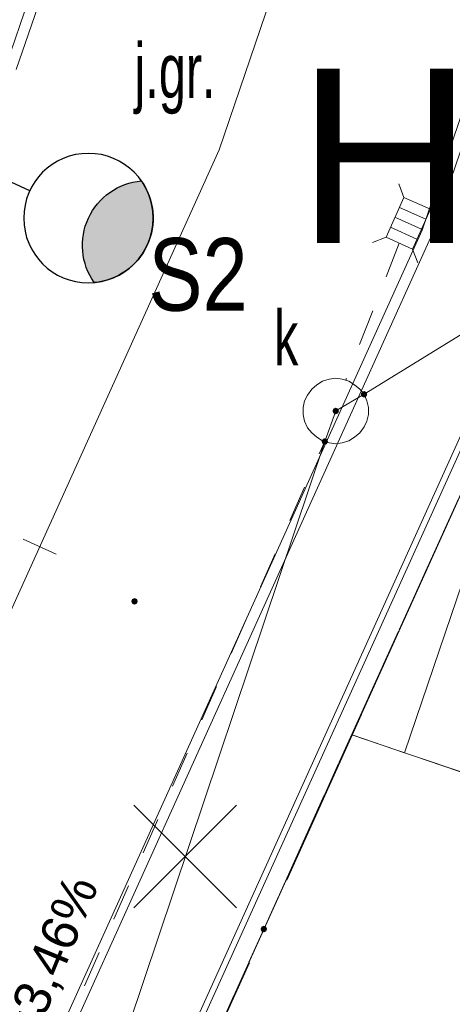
# Model space of a CAD drawing. Header units: metres. Extents: x 6541766 to 6542178, y 5894743 to 5895314.
# Tile 51 of 77: x 6541950 to 6541956, y 5895228 to 5895242. Entities that reach past the tile are written whole.
import ezdxf

# ---------------------------------------------------------------- set-up
doc = ezdxf.new("R2010")
doc.units = ezdxf.units.M
for name, pattern in [('0.5_0.5', [1, 0.5, -0.5]), ('DASHED', [0.75, 0.5, -0.25]), ('egkk-500', [2, 1.5, -0.5]), ('egug-500', [1, 0.5, -0.5])]:
    doc.linetypes.add(name, pattern=pattern)
for name, color, linetype in [('217-kontur klasyfikacyjny', 7, 'Continuous'), ('218-kontur użytku gruntowego', 7, 'Continuous'), ('219-działka ewidencyjna', 7, 'Continuous'), ('_dr_krawężnik wystający 15x30', 214, 'Continuous'), ('_rozbiórki', 1, 'Continuous'), ('jezdnia-Atr17', 7, 'Continuous'), ('przewód kanalizacyjny', 7, 'Continuous'), ('studnia kanalizacyjna', 7, 'Continuous'), ('studnia kanalizacyjna-Atr17', 7, 'Continuous')]:
    doc.layers.add(name, color=color, linetype=linetype)
for name, color, linetype, lineweight in [('_dr_obrzeże 8x30', 210, 'Continuous', 30), ('_dr_ścieki kd', 36, 'Continuous', 30), ('A-OPIS', 4, 'Continuous', 20), ('A-OZNACZENIA', 7, 'Continuous', 15), ('A-PZT', 4, 'Continuous', 9), ('IE - podklad', 8, 'Continuous', 9), ('IE - SŁUP', 1, 'Continuous', 30), ('IE - SŁUP 150W', 1, 'Continuous', 30)]:
    doc.layers.add(name, color=color, linetype=linetype, lineweight=lineweight)
doc.layers.add('A-ZIELŃ - PROJ -B', color=7, linetype='Continuous', lineweight=13, true_color=0x91c200)
doc.styles.add('ARIAL', font='arial.ttf')
doc.styles.add('MtXpl_Arial22', font='arial.ttf', dxfattribs={"height": 0.2})
doc.styles.add('MtXpl_Arial67', font='arial.ttf', dxfattribs={"height": 0.2})

# ---------------------------------------------------------------- blocks, each defined once
blk = doc.blocks.new('blok - sanitarne pzt chelmza ng')
at = {"layer": '_dr_ścieki kd', "linetype": '0.5_0.5', "lineweight": 9}
for p, q in [((6542455.305, 5895238.63), (6542454.571, 5895236.754)), ((6542446.122, 5895217.434), (6542454.28, 5895235.9))]:
    blk.add_line(p, q, dxfattribs=at)
at = {"layer": '_dr_ścieki kd', "lineweight": 9, "flags": 128}
for points in [[(6542455.368, 5895239.259), (6542455.297, 5895239.446)], [(6542455.733, 5895239.096), (6542455.368, 5895239.259), (6542455.123, 5895238.712), (6542455.488, 5895238.548), (6542455.733, 5895239.096)], [(6542455.672, 5895238.959), (6542455.307, 5895239.122)], [(6542455.733, 5895239.096), (6542455.92, 5895239.167)], [(6542455.611, 5895238.822), (6542455.246, 5895238.986)], [(6542455.549, 5895238.685), (6542455.184, 5895238.849)], [(6542455.123, 5895238.712), (6542454.936, 5895238.64)], [(6542455.488, 5895238.548), (6542455.559, 5895238.361)]]:
    blk.add_lwpolyline(points, dxfattribs=at)
at = {"layer": '_rozbiórki', "lineweight": 9}
for p, q in [((6542451.652, 5895230.895), (6542453.066, 5895229.481)), ((6542453.066, 5895230.895), (6542451.652, 5895229.481))]:
    blk.add_line(p, q, dxfattribs=at)
at = {"layer": 'przewód kanalizacyjny', "color": 34, "linetype": 'Continuous', "lineweight": 9}
for p, q in [((6542454.82, 5895236.55), (6542523.08, 5895278.6)), ((6542454.82, 5895236.55), (6542481.059, 5895252.714)), ((6542454.43, 5895236.32), (6542454.82, 5895236.55)), ((6542454.43, 5895236.32), (6542454.82, 5895236.55)), ((6542454.28, 5895235.9), (6542454.43, 5895236.32)), ((6542454.28, 5895235.9), (6542454.43, 5895236.32)), ((6542419.51, 5895132.49), (6542454.28, 5895235.9)), ((6542428.063, 5895157.928), (6542454.28, 5895235.9))]:
    blk.add_line(p, q, dxfattribs=at)
at = {"layer": 'studnia kanalizacyjna', "color": 34, "linetype": 'Continuous', "lineweight": 9}
for p, q in [((6542454.25, 5895236.73), (6542454.34, 5895236.76)), ((6542454.34, 5895236.76), (6542454.43, 5895236.77)), ((6542454.43, 5895236.77), (6542454.52, 5895236.76)), ((6542454.52, 5895236.76), (6542454.61, 5895236.73)), ((6542454.04, 5895236.54), (6542454.1, 5895236.62)), ((6542454.1, 5895236.62), (6542454.17, 5895236.68)), ((6542454.17, 5895236.68), (6542454.25, 5895236.73)), ((6542454.61, 5895236.73), (6542454.69, 5895236.68)), ((6542454.69, 5895236.68), (6542454.76, 5895236.62)), ((6542454.76, 5895236.62), (6542454.82, 5895236.55)), ((6542454, 5895236.46), (6542454.04, 5895236.54)), ((6542454.82, 5895236.55), (6542454.86, 5895236.46)), ((6542453.98, 5895236.37), (6542454, 5895236.46)), ((6542453.98, 5895236.27), (6542453.98, 5895236.37)), ((6542454.86, 5895236.46), (6542454.88, 5895236.37)), ((6542454.88, 5895236.37), (6542454.88, 5895236.27)), ((6542454, 5895236.18), (6542453.98, 5895236.27)), ((6542454.88, 5895236.27), (6542454.86, 5895236.18)), ((6542454.04, 5895236.09), (6542454, 5895236.18)), ((6542454.1, 5895236.02), (6542454.04, 5895236.09)), ((6542454.82, 5895236.1), (6542454.76, 5895236.02)), ((6542454.86, 5895236.18), (6542454.82, 5895236.1)), ((6542454.17, 5895235.96), (6542454.1, 5895236.02)), ((6542454.25, 5895235.91), (6542454.17, 5895235.96)), ((6542454.69, 5895235.96), (6542454.61, 5895235.91)), ((6542454.76, 5895236.02), (6542454.69, 5895235.96)), ((6542454.34, 5895235.88), (6542454.25, 5895235.91)), ((6542454.43, 5895235.87), (6542454.34, 5895235.88)), ((6542454.52, 5895235.88), (6542454.43, 5895235.87)), ((6542454.61, 5895235.91), (6542454.52, 5895235.88))]:
    blk.add_line(p, q, dxfattribs=at)
at = {"layer": '_dr_ścieki kd', "linetype": '0.5_0.5', "lineweight": 9, "style": 'MtXpl_Arial22'}
blk.add_text('L=22,2m i=3,46%', height=0.5, rotation=67.5246, dxfattribs=at).set_placement((6542449.079, 5895224.73))
at = {"layer": 'studnia kanalizacyjna-Atr17', "color": 34, "lineweight": 9, "width": 0.667}
blk.add_text('k', height=0.75, dxfattribs=at).set_placement((6542453.58, 5895236.95))
blk = doc.blocks.new('blok - podklad szary rfqfqw')
at = {"color": 8, "lineweight": 9}
for p, q in [((6541966.42, 5895279.76), (6541952.825, 5895239.915)), ((6541952.825, 5895239.915), (6541947.806, 5895228.822))]:
    blk.add_line(p, q, dxfattribs=at)
at = {"color": 8, "linetype": 'ByBlock', "lineweight": 9}
blk.add_line((6541950.58, 5895234.348), (6541950.125, 5895234.554), dxfattribs=at)
at = {"color": 8, "linetype": 'Continuous', "lineweight": 9, "extrusion": (0, 0, -1)}
for points in [[(-6541954.782, 5895236.526), (-6541954.796, 5895236.588), (-6541954.776, 5895236.56)], [(-6541954.782, 5895236.526), (-6541954.796, 5895236.588), (-6541954.776, 5895236.56)], [(-6541954.796, 5895236.588), (-6541954.782, 5895236.526), (-6541954.81, 5895236.506)], [(-6541954.796, 5895236.588), (-6541954.782, 5895236.526), (-6541954.81, 5895236.506)], [(-6541954.796, 5895236.588), (-6541954.81, 5895236.506), (-6541954.83, 5895236.594)], [(-6541954.796, 5895236.588), (-6541954.81, 5895236.506), (-6541954.83, 5895236.594)], [(-6541954.83, 5895236.594), (-6541954.81, 5895236.506), (-6541954.844, 5895236.512)], [(-6541954.83, 5895236.594), (-6541954.81, 5895236.506), (-6541954.844, 5895236.512)], [(-6541954.83, 5895236.594), (-6541954.844, 5895236.512), (-6541954.858, 5895236.574)], [(-6541954.83, 5895236.594), (-6541954.844, 5895236.512), (-6541954.858, 5895236.574)], [(-6541954.858, 5895236.574), (-6541954.844, 5895236.512), (-6541954.864, 5895236.54)], [(-6541954.858, 5895236.574), (-6541954.844, 5895236.512), (-6541954.864, 5895236.54)], [(-6541954.398, 5895236.288), (-6541954.398, 5895236.352), (-6541954.385, 5895236.32)], [(-6541954.398, 5895236.352), (-6541954.43, 5895236.275), (-6541954.43, 5895236.365)], [(-6541954.398, 5895236.352), (-6541954.398, 5895236.288), (-6541954.43, 5895236.275)], [(-6541954.43, 5895236.365), (-6541954.43, 5895236.275), (-6541954.462, 5895236.288)], [(-6541954.43, 5895236.365), (-6541954.462, 5895236.288), (-6541954.462, 5895236.352)], [(-6541954.462, 5895236.352), (-6541954.462, 5895236.288), (-6541954.475, 5895236.32)], [(-6541954.24, 5895235.879), (-6541954.259, 5895235.94), (-6541954.237, 5895235.914)], [(-6541954.24, 5895235.879), (-6541954.259, 5895235.94), (-6541954.237, 5895235.914)], [(-6541954.259, 5895235.94), (-6541954.24, 5895235.879), (-6541954.266, 5895235.857)], [(-6541954.259, 5895235.94), (-6541954.24, 5895235.879), (-6541954.266, 5895235.857)], [(-6541954.259, 5895235.94), (-6541954.266, 5895235.857), (-6541954.294, 5895235.943)], [(-6541954.259, 5895235.94), (-6541954.266, 5895235.857), (-6541954.294, 5895235.943)], [(-6541954.294, 5895235.943), (-6541954.266, 5895235.857), (-6541954.301, 5895235.86)], [(-6541954.294, 5895235.943), (-6541954.266, 5895235.857), (-6541954.301, 5895235.86)], [(-6541954.294, 5895235.943), (-6541954.301, 5895235.86), (-6541954.32, 5895235.921)], [(-6541954.294, 5895235.943), (-6541954.301, 5895235.86), (-6541954.32, 5895235.921)], [(-6541954.32, 5895235.921), (-6541954.301, 5895235.86), (-6541954.323, 5895235.886)], [(-6541954.32, 5895235.921), (-6541954.301, 5895235.86), (-6541954.323, 5895235.886)], [(-6541951.628, 5895233.668), (-6541951.628, 5895233.732), (-6541951.615, 5895233.7)], [(-6541951.628, 5895233.668), (-6541951.628, 5895233.732), (-6541951.615, 5895233.7)], [(-6541951.628, 5895233.732), (-6541951.66, 5895233.655), (-6541951.66, 5895233.745)], [(-6541951.628, 5895233.732), (-6541951.66, 5895233.655), (-6541951.66, 5895233.745)], [(-6541951.628, 5895233.732), (-6541951.628, 5895233.668), (-6541951.66, 5895233.655)], [(-6541951.628, 5895233.732), (-6541951.628, 5895233.668), (-6541951.66, 5895233.655)], [(-6541951.66, 5895233.745), (-6541951.66, 5895233.655), (-6541951.692, 5895233.668)], [(-6541951.66, 5895233.745), (-6541951.692, 5895233.668), (-6541951.692, 5895233.732)], [(-6541951.66, 5895233.745), (-6541951.66, 5895233.655), (-6541951.692, 5895233.668)], [(-6541951.66, 5895233.745), (-6541951.692, 5895233.668), (-6541951.692, 5895233.732)], [(-6541951.692, 5895233.732), (-6541951.692, 5895233.668), (-6541951.705, 5895233.7)], [(-6541951.692, 5895233.732), (-6541951.692, 5895233.668), (-6541951.705, 5895233.7)], [(-6541953.408, 5895229.158), (-6541953.408, 5895229.222), (-6541953.395, 5895229.19)], [(-6541953.408, 5895229.222), (-6541953.44, 5895229.145), (-6541953.44, 5895229.235)], [(-6541953.408, 5895229.222), (-6541953.408, 5895229.158), (-6541953.44, 5895229.145)], [(-6541953.44, 5895229.235), (-6541953.44, 5895229.145), (-6541953.472, 5895229.158)], [(-6541953.44, 5895229.235), (-6541953.472, 5895229.158), (-6541953.472, 5895229.222)], [(-6541953.472, 5895229.222), (-6541953.472, 5895229.158), (-6541953.485, 5895229.19)]]:
    blk.add_solid(points, dxfattribs=at)
at = {"layer": '217-kontur klasyfikacyjny', "color": 8, "linetype": 'egkk-500', "lineweight": 9}
for p, q in [((6541957.57, 5895238.32), (6541953.44, 5895229.19)), ((6541953.44, 5895229.19), (6541949.13, 5895219.61))]:
    blk.add_line(p, q, dxfattribs=at)
at = {"layer": '218-kontur użytku gruntowego', "color": 8, "linetype": 'egug-500', "lineweight": 9}
for p, q in [((6541953.44, 5895229.19), (6541957.57, 5895238.32)), ((6541957.57, 5895238.32), (6541953.44, 5895229.19)), ((6541949.13, 5895219.61), (6541953.44, 5895229.19)), ((6541953.44, 5895229.19), (6541949.13, 5895219.61))]:
    blk.add_line(p, q, dxfattribs=at)
at = {"layer": '219-działka ewidencyjna', "color": 8, "linetype": '0.5_0.5', "lineweight": 9}
for p, q in [((6541953.44, 5895229.19), (6541957.57, 5895238.32)), ((6541949.13, 5895219.61), (6541953.44, 5895229.19))]:
    blk.add_line(p, q, dxfattribs=at)
at = {"layer": '_dr_krawężnik wystający 15x30', "color": 8, "lineweight": 9}
for p, q in [((6541959.225, 5895268.428), (6541949.893, 5895241.076)), ((6541955.757, 5895238.754), (6541965.856, 5895268.351)), ((6541955.618, 5895238.81), (6541965.665, 5895268.258)), ((6541958.975, 5895267.23), (6541950.032, 5895241.02)), ((6541950.539, 5895227.585), (6541955.618, 5895238.81)), ((6541950.676, 5895227.523), (6541955.757, 5895238.754))]:
    blk.add_line(p, q, dxfattribs=at)
at = {"layer": '_dr_obrzeże 8x30', "color": 8, "lineweight": 9}
for p, q in [((6541952.042, 5895226.905), (6541957.154, 5895238.202)), ((6541952.115, 5895226.872), (6541957.228, 5895238.172))]:
    blk.add_line(p, q, dxfattribs=at)
at = {"layer": 'A-OZNACZENIA', "color": 8, "linetype": 'DASHED', "lineweight": 9, "ltscale": 5}
blk.add_line((6541949.13, 5895219.61), (6541957.57, 5895238.32), dxfattribs=at)
at = {"layer": 'A-PZT', "color": 8, "lineweight": 9}
for p, q in [((6541956.983, 5895236.352), (6541955.377, 5895231.617)), ((6541952.583, 5895227.285), (6541954.65, 5895231.864)), ((6541954.65, 5895231.864), (6541965.416, 5895228.192)), ((6541955.377, 5895231.617), (6541957.745, 5895230.814))]:
    blk.add_line(p, q, dxfattribs=at)
at = {"layer": 'A-ZIELŃ - PROJ -B', "color": 8, "lineweight": 9}
for p, q in [((6541955.377, 5895231.617), (6541958.589, 5895241.088)), ((6541957.57, 5895238.32), (6541954.657, 5895231.862)), ((6541954.657, 5895231.862), (6541955.377, 5895231.617))]:
    blk.add_line(p, q, dxfattribs=at)
at = {"layer": 'A-OPIS', "color": 8, "lineweight": 9, "style": 'MtXpl_Arial67'}
blk.add_text('H', height=2.4, dxfattribs=at).set_placement((6541953.895, 5895238.63))
at = {"layer": 'jezdnia-Atr17', "color": 8, "lineweight": 9, "width": 0.667}
blk.add_text('j.gr.', height=0.75, dxfattribs=at).set_placement((6541951.66, 5895240.63))
blk = doc.blocks.new('slup pojedynczy')
at = {"layer": 'IE - SŁUP 150W', "ltscale": 0.75}
h = blk.add_hatch(color=256, dxfattribs=at)
edge = h.paths.add_edge_path()
edge.add_arc((4596208.008, 5925834.047), 0.338, 0, 360)
h = blk.add_hatch(color=256, dxfattribs=at)
edge = h.paths.add_edge_path()
edge.add_arc((4596208.008, 5925831.126), 0.792, 30, 150)
edge.add_arc((4596208.008, 5925831.918), 0.792, 210, 330)
for p, q in [((4596208.008, 5925833.71), (4596208.008, 5925834.385)), ((4596207.671, 5925834.047), (4596208.346, 5925834.047)), ((4596208.008, 5925832.71), (4596208.008, 5925833.71))]:
    blk.add_line(p, q, dxfattribs=at)
for centre, radius in [((4596208.008, 5925834.047), 0.338), ((4596208.008, 5925831.918), 0.792)]:
    blk.add_circle(centre, radius, dxfattribs=at)
for centre, start, end in [((4596208.008, 5925831.126), 30, 150), ((4596208.008, 5925831.918), 210, 330)]:
    blk.add_arc(centre, 0.792, start, end, dxfattribs=at)

msp = doc.modelspace()

# ---------------------------------------------------------------- block references
at = {"layer": '_dr_ścieki kd', "lineweight": 9}
msp.add_blockref('blok - sanitarne pzt chelmza ng', (-500, 0), dxfattribs=at)
at = {"layer": 'IE - podklad'}
msp.add_blockref('blok - podklad szary rfqfqw', (0, 0), dxfattribs=at)
at = {"layer": 'IE - SŁUP', "xscale": -1.125, "yscale": 1.125, "zscale": 1.125, "rotation": 65.14094917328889}
msp.add_blockref('slup pojedynczy', (14764531.356, 7784338.556, -86.721), dxfattribs=at)

# ---------------------------------------------------------------- texts
at = {"layer": 'IE - SŁUP', "style": 'ARIAL', "width": 0.8}
msp.add_text('S2', height=1, dxfattribs=at).set_placement((6541951.851, 5895237.7))

doc.saveas('drawing.dxf')
